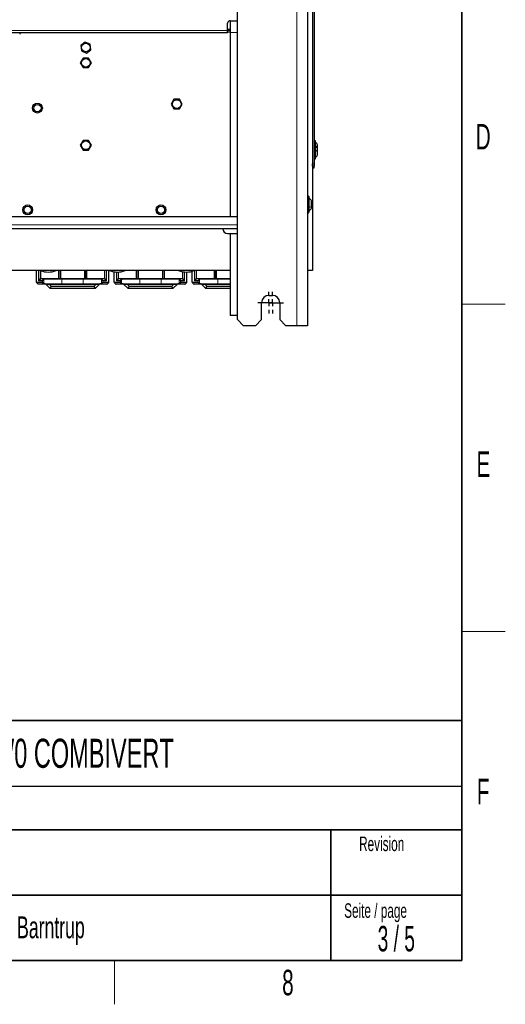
# Paper-space layout 'Blatt3' of a CAD drawing. Header units: millimetres. Extents: x 5 to 418, y 2 to 292.
# Tile 78 of 89: x 347 to 414, y 6 to 141. Entities that reach past the tile are written whole.
import ezdxf

# ---------------------------------------------------------------- set-up
doc = ezdxf.new("R2010")
doc.units = ezdxf.units.MM
doc.layers.add('SLD-0', color=7, linetype='Continuous')
doc.styles.add('SLDTEXTSTYLE0', font='TXT', dxfattribs={"width": 0.605})
doc.styles.add('SLDTEXTSTYLE1', font='TXT', dxfattribs={"width": 0.563})

# ---------------------------------------------------------------- blocks, each defined once
blk = doc.blocks.new('SW_CENTERMARKSYMBOL_19')
at = {"layer": 'SLD-0', "color": 0}
for p, q in [((0, 1), (0, 1.5)), ((-1, 0), (-1.5, 0)), ((0, 0), (-0.5, 0)), ((0, 0), (0, 0.5)), ((0, 0), (0, -0.5)), ((0, 0), (0.5, 0)), ((1, 0), (1.5, 0)), ((0, -1), (0, -1.5))]:
    blk.add_line(p, q, dxfattribs=at)
blk = doc.blocks.new('SW_CENTERMARKSYMBOL_20')
at = {"layer": 'SLD-0', "color": 0}
for p, q in [((0, 1), (0, 1.5)), ((-1, 0), (-1.5, 0)), ((0, 0), (-0.5, 0)), ((0, 0), (0, 0.5)), ((0, 0), (0, -0.5)), ((0, 0), (0.5, 0)), ((1, 0), (1.5, 0)), ((0, -1), (0, -1.5))]:
    blk.add_line(p, q, dxfattribs=at)

psp = doc.layouts.new('Blatt3')

# ---------------------------------------------------------------- linework, layer by layer
at = {"color": 7, "linetype": 'Continuous', "lineweight": 25}
for p, q in [((377.1489, 100.1063), (377.1489, 260.1063)), ((386.8156, 260.9397), (386.8156, 99.273)), ((387.4822, 158.4397), (387.4822, 121.523)), ((387.7322, 158.4397), (387.7322, 121.523)), ((375.8156, 139.8563), (375.8156, 140.8563)), ((376.1489, 141.1897), (376.1489, 141.0041)), ((376.1489, 141.1897), (377.1489, 141.1897)), ((376.1489, 141.0041), (376.1489, 139.579)), ((375.8156, 139.523), (344.1489, 139.523)), ((375.8156, 139.8897), (376.1489, 139.8897)), ((375.8156, 139.523), (375.8156, 139.8563)), ((375.8156, 139.6897), (376.1489, 139.6897)), ((376.1489, 139.579), (376.1489, 114.273)), ((356.2166, 138.26), (355.6134, 137.7975)), ((356.9188, 137.9689), (356.2166, 138.26)), ((355.6134, 137.7975), (355.7123, 137.0438)), ((355.7123, 137.0438), (356.4145, 136.7526)), ((356.4145, 136.7526), (357.0178, 137.2151)), ((357.0178, 137.2151), (356.9188, 137.9689)), ((355.9355, 136.0647), (355.5554, 135.4063)), ((355.5554, 135.4063), (355.9355, 134.748)), ((356.6957, 136.0647), (355.9355, 136.0647)), ((357.0758, 135.4063), (356.6957, 136.0647)), ((356.6957, 134.748), (357.0758, 135.4063)), ((355.9355, 134.748), (356.6957, 134.748)), ((368.4355, 130.398), (368.0554, 129.7397)), ((369.1957, 130.398), (368.4355, 130.398)), ((369.5758, 129.7397), (369.1957, 130.398)), ((368.0554, 129.7397), (368.4355, 129.0813)), ((368.4355, 129.0813), (369.1957, 129.0813)), ((369.1957, 129.0813), (369.5758, 129.7397)), ((355.9355, 124.7313), (355.5554, 124.073)), ((356.6957, 124.7313), (355.9355, 124.7313)), ((357.0758, 124.073), (356.6957, 124.7313)), ((387.8989, 124.073), (387.8989, 124.6397)), ((355.5554, 124.073), (355.9355, 123.4147)), ((355.9355, 123.4147), (356.6957, 123.4147)), ((356.6957, 123.4147), (357.0758, 124.073)), ((387.8989, 122.273), (387.8989, 124.073)), ((388.1906, 123.8665), (388.1906, 124.1522)), ((388.1906, 123.5847), (388.1906, 123.8665)), ((388.1906, 123.2998), (388.1906, 123.5855)), ((388.1906, 122.7605), (388.1906, 123.2998)), ((387.4822, 121.523), (387.7322, 121.523)), ((387.4822, 121.1897), (387.4822, 121.523)), ((387.7322, 121.1897), (387.4822, 121.1897)), ((387.4822, 121.1897), (387.4822, 106.8563)), ((387.4822, 121.1397), (387.6489, 121.1397)), ((387.6489, 120.9397), (387.4822, 120.9397)), ((387.6489, 121.1397), (387.6489, 120.9397)), ((387.7322, 121.523), (387.7322, 121.1897)), ((387.0156, 115.423), (387.0156, 116.973)), ((387.3656, 115.683), (387.3656, 116.453)), ((387.0156, 114.9063), (387.0156, 115.423)), ((387.3656, 115.4263), (387.3656, 115.683)), ((315.4822, 114.273), (377.1489, 114.273)), ((377.1489, 112.6063), (315.4822, 112.6063)), ((375.7989, 111.9563), (377.1489, 111.9563)), ((376.1489, 111.9563), (376.1489, 100.6897)), ((376.1489, 106.8563), (343.8156, 106.8563)), ((349.5178, 105.2478), (349.5178, 106.8563)), ((359.4745, 105.2478), (359.4745, 106.8563)), ((360.2258, 105.2478), (360.2258, 106.6793)), ((370.1826, 105.2478), (370.1826, 106.6482)), ((370.9372, 105.2478), (370.9372, 106.7582)), ((387.4822, 106.8563), (386.8156, 106.8563)), ((349.7456, 104.9872), (349.5183, 105.2145)), ((350.7996, 104.9867), (349.7789, 104.9867)), ((350.8006, 104.9891), (350.7996, 104.9867)), ((351.4104, 104.3759), (350.7996, 104.9867)), ((350.8006, 104.9891), (351.2734, 104.9925)), ((351.4114, 104.3783), (350.8006, 104.9891)), ((351.2734, 104.9925), (357.7188, 104.9925)), ((351.2734, 104.9925), (351.5509, 104.715)), ((351.4114, 104.3783), (351.4104, 104.3759)), ((357.5819, 104.3759), (351.4104, 104.3759)), ((351.4114, 104.3783), (351.5509, 104.715)), ((357.5809, 104.3783), (351.4114, 104.3783)), ((351.5509, 104.715), (357.4414, 104.715)), ((357.4414, 104.715), (357.7188, 104.9925)), ((357.5809, 104.3783), (357.4414, 104.715)), ((358.1917, 104.9891), (357.5809, 104.3783)), ((357.5809, 104.3783), (357.5819, 104.3759)), ((358.1927, 104.9867), (357.5819, 104.3759)), ((357.7188, 104.9925), (358.1917, 104.9891)), ((358.1917, 104.9891), (358.1927, 104.9867)), ((359.2134, 104.9867), (358.1927, 104.9867)), ((359.4739, 105.2145), (359.2467, 104.9872)), ((360.4536, 104.9872), (360.2264, 105.2145)), ((361.5077, 104.9867), (360.4869, 104.9867)), ((361.5087, 104.9891), (361.5077, 104.9867)), ((362.1184, 104.3759), (361.5077, 104.9867)), ((361.5087, 104.9891), (361.9815, 104.9925)), ((362.1195, 104.3783), (361.5087, 104.9891)), ((361.9815, 104.9925), (368.4269, 104.9925)), ((361.9815, 104.9925), (362.2589, 104.715)), ((362.1195, 104.3783), (362.1184, 104.3759)), ((368.2899, 104.3759), (362.1184, 104.3759)), ((362.1195, 104.3783), (362.2589, 104.715)), ((368.2889, 104.3783), (362.1195, 104.3783)), ((362.2589, 104.715), (368.1495, 104.715)), ((368.1495, 104.715), (368.4269, 104.9925)), ((368.2889, 104.3783), (368.1495, 104.715)), ((368.8997, 104.9891), (368.2889, 104.3783)), ((368.2889, 104.3783), (368.2899, 104.3759)), ((368.9007, 104.9867), (368.2899, 104.3759)), ((368.4269, 104.9925), (368.8997, 104.9891)), ((368.8997, 104.9891), (368.9007, 104.9867)), ((369.9214, 104.9867), (368.9007, 104.9867)), ((370.182, 105.2145), (369.9548, 104.9872)), ((371.165, 104.9872), (370.9378, 105.2145)), ((372.219, 104.9867), (371.1983, 104.9867)), ((372.2201, 104.9891), (372.219, 104.9867)), ((372.8298, 104.3759), (372.219, 104.9867)), ((372.2201, 104.9891), (372.6929, 104.9925)), ((372.8308, 104.3783), (372.2201, 104.9891)), ((372.6929, 104.9925), (376.1489, 104.9925)), ((372.6929, 104.9925), (372.9703, 104.715)), ((372.8308, 104.3783), (372.8298, 104.3759)), ((376.1489, 104.3759), (372.8298, 104.3759)), ((372.8308, 104.3783), (372.9703, 104.715)), ((376.1489, 104.3783), (372.8308, 104.3783)), ((372.9703, 104.715), (376.1489, 104.715)), ((381.4822, 103.4397), (381.9822, 103.4397)), ((380.4822, 100.1063), (380.4822, 102.4397)), ((382.9822, 102.4397), (382.9822, 100.1063)), ((377.1489, 100.6897), (376.1489, 100.6897)), ((377.1489, 100.1063), (377.9822, 99.273)), ((379.6489, 99.273), (377.9822, 99.273)), ((379.6489, 99.273), (380.4822, 100.1063)), ((382.9822, 100.1063), (383.8156, 99.273)), ((385.3156, 99.273), (383.8156, 99.273)), ((386.8156, 99.273), (385.3156, 99.273))]:
    psp.add_line(p, q, dxfattribs=at)
at = {"color": 7, "linetype": 'Continuous', "lineweight": 18}
for p, q in [((385.3156, 99.273), (385.3156, 260.9397)), ((375.8156, 139.8563), (344.1489, 139.8563)), ((376.1489, 140.0563), (375.8156, 140.0563)), ((377.1489, 139.579), (376.1489, 139.579)), ((315.4822, 113.1397), (377.1489, 113.1397)), ((349.8242, 105.4597), (349.8242, 106.8563)), ((349.8575, 106.8563), (349.8575, 105.5264)), ((349.8575, 105.5264), (350.0789, 105.7478)), ((350.1122, 105.7145), (349.8908, 105.493)), ((350.0789, 105.7478), (350.0789, 106.8545)), ((350.0789, 105.7478), (350.1122, 105.7478)), ((350.1122, 106.8414), (350.1122, 105.7478)), ((350.1122, 105.7145), (350.1122, 105.7478)), ((350.1122, 105.7478), (352.5467, 105.7478)), ((352.5467, 105.7145), (350.1122, 105.7145)), ((350.3242, 105.493), (350.4974, 105.6663)), ((350.5308, 105.633), (350.3575, 105.4597)), ((350.5308, 105.0745), (350.5308, 105.633)), ((352.5467, 105.7478), (352.5467, 106.8563)), ((352.5467, 105.7145), (352.5467, 105.7478)), ((352.5467, 105.7478), (352.58, 105.7478)), ((352.5499, 105.7112), (352.5467, 105.7145)), ((352.58, 106.8563), (352.58, 105.7478)), ((352.58, 105.7478), (352.5833, 105.7446)), ((352.5833, 105.7446), (352.5833, 106.8563)), ((352.6166, 106.8563), (352.6166, 105.7434)), ((352.6166, 105.7434), (352.6166, 105.7101)), ((352.6166, 105.7434), (352.7924, 105.7434)), ((352.7924, 105.7101), (352.6166, 105.7101)), ((352.7924, 105.7434), (352.7924, 106.8563)), ((352.7924, 105.7434), (352.7924, 105.7101)), ((352.8257, 106.8563), (352.8257, 105.7446)), ((352.8257, 105.7446), (352.8289, 105.7478)), ((352.8289, 105.7478), (352.8289, 106.8563)), ((352.8289, 105.7478), (352.8622, 105.7478)), ((352.8622, 105.7145), (352.859, 105.7112)), ((352.8622, 106.8563), (352.8622, 105.7478)), ((352.8622, 105.7145), (352.8622, 105.7478)), ((352.8622, 105.7478), (356.13, 105.7478)), ((356.13, 105.7145), (352.8622, 105.7145)), ((353.0304, 105.7098), (355.9619, 105.7098)), ((353.0304, 105.7098), (353.0304, 105.6764)), ((353.0304, 105.6764), (353.0304, 105.031)), ((355.9619, 105.6764), (353.0304, 105.6764)), ((355.9619, 105.7098), (355.9619, 105.6764)), ((355.9619, 105.031), (355.9619, 105.6764)), ((356.13, 105.7478), (356.13, 106.8563)), ((356.13, 105.7145), (356.13, 105.7478)), ((356.13, 105.7478), (356.1634, 105.7478)), ((356.1333, 105.7112), (356.13, 105.7145)), ((356.1634, 106.8563), (356.1634, 105.7478)), ((356.1634, 105.7478), (356.1666, 105.7446)), ((356.1666, 105.7446), (356.1666, 106.8563)), ((356.1999, 106.8563), (356.1999, 105.7434)), ((356.1999, 105.7434), (356.1999, 105.7101)), ((356.1999, 105.7434), (356.3757, 105.7434)), ((356.3757, 105.7101), (356.1999, 105.7101)), ((356.3757, 105.7434), (356.3757, 106.8563)), ((356.3757, 105.7434), (356.3757, 105.7101)), ((356.409, 106.8563), (356.409, 105.7446)), ((356.409, 105.7446), (356.4122, 105.7478)), ((356.4122, 105.7478), (356.4122, 106.8563)), ((356.4122, 105.7478), (356.4456, 105.7478)), ((356.4456, 105.7145), (356.4423, 105.7112)), ((356.4456, 106.8563), (356.4456, 105.7478)), ((356.4456, 105.7478), (356.4456, 105.7145)), ((356.4456, 105.7478), (358.88, 105.7478)), ((358.88, 105.7145), (356.4456, 105.7145)), ((358.6348, 105.4597), (358.4615, 105.633)), ((358.4615, 105.633), (358.4615, 105.0745)), ((358.4948, 105.6663), (358.6681, 105.493)), ((358.88, 105.7478), (358.88, 106.8563)), ((358.88, 105.7478), (358.88, 105.7145)), ((358.88, 105.7478), (358.9134, 105.7478)), ((359.1015, 105.493), (358.88, 105.7145)), ((358.9134, 106.8563), (358.9134, 105.7478)), ((358.9134, 105.7478), (359.1348, 105.5264)), ((359.1348, 105.5264), (359.1348, 106.8563)), ((359.1681, 106.8563), (359.1681, 105.4597)), ((360.5322, 105.4597), (360.5322, 106.6504)), ((360.5655, 106.6492), (360.5655, 105.5264)), ((360.5655, 105.5264), (360.787, 105.7478)), ((360.8203, 105.7145), (360.5989, 105.493)), ((360.787, 105.7478), (360.787, 106.6513)), ((360.787, 105.7478), (360.8203, 105.7478)), ((360.8203, 106.6531), (360.8203, 105.7478)), ((360.8203, 105.7145), (360.8203, 105.7478)), ((360.8203, 105.7478), (363.2548, 105.7478)), ((363.2548, 105.7145), (360.8203, 105.7145)), ((361.0322, 105.493), (361.2055, 105.6663)), ((361.2388, 105.633), (361.0655, 105.4597)), ((361.2388, 105.0745), (361.2388, 105.633)), ((363.2548, 105.7478), (363.2548, 106.8563)), ((363.2548, 105.7145), (363.2548, 105.7478)), ((363.2548, 105.7478), (363.2881, 105.7478)), ((363.258, 105.7112), (363.2548, 105.7145)), ((363.2881, 106.8563), (363.2881, 105.7478)), ((363.2881, 105.7478), (363.2913, 105.7446)), ((363.2913, 105.7446), (363.2913, 106.8563)), ((363.3246, 106.8563), (363.3246, 105.7434)), ((363.3246, 105.7434), (363.3246, 105.7101)), ((363.3246, 105.7434), (363.5004, 105.7434)), ((363.5004, 105.7101), (363.3246, 105.7101)), ((363.5004, 105.7434), (363.5004, 106.8563)), ((363.5004, 105.7434), (363.5004, 105.7101)), ((363.5337, 106.8563), (363.5337, 105.7446)), ((363.5337, 105.7446), (363.537, 105.7478)), ((363.537, 105.7478), (363.537, 106.8563)), ((363.537, 105.7478), (363.5703, 105.7478)), ((363.5703, 105.7145), (363.5671, 105.7112)), ((363.5703, 106.8563), (363.5703, 105.7478)), ((363.5703, 105.7145), (363.5703, 105.7478)), ((363.5703, 105.7478), (366.8381, 105.7478)), ((366.8381, 105.7145), (363.5703, 105.7145)), ((363.7384, 105.7098), (366.6699, 105.7098)), ((363.7384, 105.7098), (363.7384, 105.6764)), ((363.7384, 105.6764), (363.7384, 105.031)), ((366.6699, 105.6764), (363.7384, 105.6764)), ((366.6699, 105.7098), (366.6699, 105.6764)), ((366.6699, 105.031), (366.6699, 105.6764)), ((366.8381, 105.7478), (366.8381, 106.8563)), ((366.8381, 105.7145), (366.8381, 105.7478)), ((366.8381, 105.7478), (366.8714, 105.7478)), ((366.8413, 105.7112), (366.8381, 105.7145)), ((366.8714, 106.8563), (366.8714, 105.7478)), ((366.8714, 105.7478), (366.8746, 105.7446)), ((366.8746, 105.7446), (366.8746, 106.8563)), ((366.908, 106.8563), (366.908, 105.7434)), ((366.908, 105.7434), (366.908, 105.7101)), ((366.908, 105.7434), (367.0837, 105.7434)), ((367.0837, 105.7101), (366.908, 105.7101)), ((367.0837, 105.7434), (367.0837, 106.8563)), ((367.0837, 105.7434), (367.0837, 105.7101)), ((367.1171, 106.8563), (367.1171, 105.7446)), ((367.1171, 105.7446), (367.1203, 105.7478)), ((367.1203, 105.7478), (367.1203, 106.8563)), ((367.1203, 105.7478), (367.1536, 105.7478)), ((367.1536, 105.7145), (367.1504, 105.7112)), ((367.1536, 106.8563), (367.1536, 105.7478)), ((367.1536, 105.7478), (369.5881, 105.7478)), ((367.1536, 105.7478), (367.1536, 105.7145)), ((369.5881, 105.7145), (367.1536, 105.7145)), ((369.3428, 105.4597), (369.1696, 105.633)), ((369.1696, 105.633), (369.1696, 105.0745)), ((369.2029, 105.6663), (369.3762, 105.493)), ((369.5881, 105.7478), (369.5881, 106.7032)), ((369.5881, 105.7478), (369.5881, 105.7145)), ((369.5881, 105.7478), (369.6214, 105.7478)), ((369.8095, 105.493), (369.5881, 105.7145)), ((369.6214, 106.6968), (369.6214, 105.7478)), ((369.6214, 105.7478), (369.8428, 105.5264)), ((369.8428, 105.5264), (369.8428, 106.6643)), ((369.8762, 106.661), (369.8762, 105.4597)), ((371.2436, 105.4597), (371.2436, 106.8563)), ((371.2769, 106.8563), (371.2769, 105.5264)), ((371.2769, 105.5264), (371.4983, 105.7478)), ((371.5317, 105.7145), (371.3103, 105.493)), ((371.4983, 105.7478), (371.4983, 106.8563)), ((371.4983, 105.7478), (371.5317, 105.7478)), ((371.5317, 106.8563), (371.5317, 105.7478)), ((371.5317, 105.7145), (371.5317, 105.7478)), ((371.5317, 105.7478), (373.9662, 105.7478)), ((373.9662, 105.7145), (371.5317, 105.7145)), ((371.7436, 105.493), (371.9169, 105.6663)), ((371.9502, 105.633), (371.7769, 105.4597)), ((371.9502, 105.0745), (371.9502, 105.633)), ((373.9662, 105.7478), (373.9662, 106.8563)), ((373.9662, 105.7145), (373.9662, 105.7478)), ((373.9662, 105.7478), (373.9995, 105.7478)), ((373.9694, 105.7112), (373.9662, 105.7145)), ((373.9995, 106.8563), (373.9995, 105.7478)), ((373.9995, 105.7478), (374.0027, 105.7446)), ((374.0027, 105.7446), (374.0027, 106.8563)), ((374.036, 106.8563), (374.036, 105.7434)), ((374.036, 105.7434), (374.036, 105.7101)), ((374.036, 105.7434), (374.2118, 105.7434)), ((374.2118, 105.7101), (374.036, 105.7101)), ((374.2118, 105.7434), (374.2118, 106.8563)), ((374.2118, 105.7434), (374.2118, 105.7101)), ((374.2451, 106.8563), (374.2451, 105.7446)), ((374.2451, 105.7446), (374.2483, 105.7478)), ((374.2483, 105.7478), (374.2483, 106.8563)), ((374.2483, 105.7478), (374.2817, 105.7478)), ((374.2817, 105.7145), (374.2784, 105.7112)), ((374.2817, 106.8563), (374.2817, 105.7478)), ((374.2817, 105.7145), (374.2817, 105.7478)), ((374.2817, 105.7478), (376.1489, 105.7478)), ((376.1489, 105.7145), (374.2817, 105.7145)), ((374.4498, 105.7098), (376.1489, 105.7098)), ((374.4498, 105.7098), (374.4498, 105.6764)), ((374.4498, 105.6764), (374.4498, 105.031)), ((376.1489, 105.6764), (374.4498, 105.6764)), ((349.5178, 105.2478), (350.3242, 105.2478)), ((350.3242, 105.2145), (349.5183, 105.2145)), ((349.8242, 105.4597), (349.8575, 105.5264)), ((349.8908, 105.493), (349.8242, 105.4597)), ((350.3242, 105.4597), (349.8242, 105.4597)), ((349.8908, 105.493), (350.3242, 105.493)), ((350.3242, 105.493), (350.3242, 105.4597)), ((350.3242, 105.2478), (350.3242, 105.4597)), ((350.3242, 105.4597), (350.3575, 105.4597)), ((350.3242, 105.2478), (350.3242, 105.2145)), ((350.3242, 105.2478), (350.3575, 105.2478)), ((350.4974, 105.0412), (350.3242, 105.2145)), ((350.3575, 105.4597), (350.3575, 105.2478)), ((350.3575, 105.2478), (350.5308, 105.0745)), ((353.0304, 105.031), (353.0304, 104.9977)), ((353.0304, 105.031), (355.9619, 105.031)), ((355.9619, 104.9977), (353.0304, 104.9977)), ((355.9619, 105.031), (355.9619, 104.9977)), ((358.4615, 105.0745), (358.6348, 105.2478)), ((358.6681, 105.2145), (358.4948, 105.0412)), ((358.6348, 105.2478), (358.6348, 105.4597)), ((358.6348, 105.4597), (358.6681, 105.4597)), ((358.6348, 105.2478), (358.6681, 105.2478)), ((358.6681, 105.4597), (358.6681, 105.493)), ((358.6681, 105.493), (359.1015, 105.493)), ((358.6681, 105.4597), (358.6681, 105.2478)), ((359.1681, 105.4597), (358.6681, 105.4597)), ((358.6681, 105.2478), (359.4745, 105.2478)), ((358.6681, 105.2145), (358.6681, 105.2478)), ((359.4739, 105.2145), (358.6681, 105.2145)), ((359.1681, 105.4597), (359.1015, 105.493)), ((359.1348, 105.5264), (359.1681, 105.4597)), ((360.2258, 105.2478), (361.0322, 105.2478)), ((361.0322, 105.2145), (360.2264, 105.2145)), ((360.5322, 105.4597), (360.5655, 105.5264)), ((360.5989, 105.493), (360.5322, 105.4597)), ((361.0322, 105.4597), (360.5322, 105.4597)), ((360.5989, 105.493), (361.0322, 105.493)), ((361.0322, 105.493), (361.0322, 105.4597)), ((361.0322, 105.2478), (361.0322, 105.4597)), ((361.0322, 105.4597), (361.0655, 105.4597)), ((361.0322, 105.2478), (361.0322, 105.2145)), ((361.0322, 105.2478), (361.0655, 105.2478)), ((361.2055, 105.0412), (361.0322, 105.2145)), ((361.0655, 105.4597), (361.0655, 105.2478)), ((361.0655, 105.2478), (361.2388, 105.0745)), ((363.7384, 105.031), (363.7384, 104.9977)), ((363.7384, 105.031), (366.6699, 105.031)), ((366.6699, 104.9977), (363.7384, 104.9977)), ((366.6699, 105.031), (366.6699, 104.9977)), ((369.1696, 105.0745), (369.3428, 105.2478)), ((369.3762, 105.2145), (369.2029, 105.0412)), ((369.3428, 105.4597), (369.3762, 105.4597)), ((369.3428, 105.2478), (369.3428, 105.4597)), ((369.3428, 105.2478), (369.3762, 105.2478)), ((369.3762, 105.4597), (369.3762, 105.493)), ((369.3762, 105.493), (369.8095, 105.493)), ((369.3762, 105.4597), (369.3762, 105.2478)), ((369.8762, 105.4597), (369.3762, 105.4597)), ((369.3762, 105.2478), (370.1826, 105.2478)), ((369.3762, 105.2145), (369.3762, 105.2478)), ((370.182, 105.2145), (369.3762, 105.2145)), ((369.8762, 105.4597), (369.8095, 105.493)), ((369.8428, 105.5264), (369.8762, 105.4597)), ((370.9372, 105.2478), (371.7436, 105.2478)), ((371.7436, 105.2145), (370.9378, 105.2145)), ((371.2436, 105.4597), (371.2769, 105.5264)), ((371.3103, 105.493), (371.2436, 105.4597)), ((371.7436, 105.4597), (371.2436, 105.4597)), ((371.3103, 105.493), (371.7436, 105.493)), ((371.7436, 105.493), (371.7436, 105.4597)), ((371.7436, 105.2478), (371.7436, 105.4597)), ((371.7436, 105.4597), (371.7769, 105.4597)), ((371.7436, 105.2478), (371.7436, 105.2145)), ((371.7436, 105.2478), (371.7769, 105.2478)), ((371.9169, 105.0412), (371.7436, 105.2145)), ((371.7769, 105.4597), (371.7769, 105.2478)), ((371.7769, 105.2478), (371.9502, 105.0745)), ((374.4498, 105.031), (374.4498, 104.9977)), ((374.4498, 105.031), (376.1489, 105.031)), ((376.1489, 104.9977), (374.4498, 104.9977))]:
    psp.add_line(p, q, dxfattribs=at)
at = {"color": 7, "linetype": 'Continuous', "lineweight": 18, "flags": 128}
for points in [[(351.3599, 106.8563), (351.0962, 106.8485), (350.9379, 106.8563)], [(360.8599, 106.8563), (360.5962, 106.8485), (360.4379, 106.8563)], [(370.3599, 106.8563), (370.0962, 106.8485), (369.9379, 106.8563)]]:
    psp.add_lwpolyline(points, dxfattribs=at)
at = {"color": 7, "linetype": 'Continuous', "lineweight": 25}
for centre, radius in [((356.3156, 137.5063), 0.6), ((356.3156, 135.4063), 0.6), ((368.8156, 129.7397), 0.6), ((349.6489, 129.1897), 0.6833), ((349.6489, 129.1897), 0.5), ((356.3156, 124.073), 0.6), ((348.3156, 115.1897), 0.6833), ((348.3156, 115.1897), 0.5), ((366.6489, 115.1897), 0.6833), ((366.6489, 115.1897), 0.5)]:
    psp.add_circle(centre, radius, dxfattribs=at)
for centre, radius, start, end in [((376.1489, 140.8563), 0.3333, 90, 180), ((347.2156, 139.4397), 0.0833, 270, 90), ((387.8156, 124.6397), 0.0833, 0, 180), ((387.8156, 124.073), 0.0833, 0, 180), ((387.8156, 122.273), 0.0833, 180, 360), ((386.9156, 116.973), 0.1, 0, 180), ((386.5177, 115.877), 1.025, 34.188104, 60.939437), ((386.5177, 116.0023), 1.025, 299.060563, 325.811896), ((386.9156, 114.9063), 0.1, 180, 360), ((375.7989, 112.6063), 0.65, 180, 270), ((351.1489, 109.523), 2.875, 248.150077, 291.946041), ((360.6489, 109.523), 2.875, 248.053959, 291.946041), ((370.1489, 109.523), 2.875, 248.053959, 291.946041), ((381.4822, 102.4397), 1, 90, 180), ((381.9822, 102.4397), 1, 0, 90)]:
    psp.add_arc(centre, radius, start, end, dxfattribs=at)
at = {"color": 7, "linetype": 'Continuous', "lineweight": 18}
for centre, radius, start, end in [((376.4038, 140.9681), 0.2574, 120.590983, 171.958516), ((350.1122, 105.7478), 0.0333, 180.020437, 269.979563), ((350.4974, 105.633), 0.0333, 0.020437, 89.979563), ((352.5467, 105.7478), 0.0333, 270.020437, 359.979563), ((352.5499, 105.7446), 0.0333, 270.020437, 359.979563), ((352.859, 105.7446), 0.0333, 180.020437, 269.979563), ((352.8622, 105.7478), 0.0333, 180.020437, 269.979563), ((356.13, 105.7478), 0.0333, 270.020437, 359.979563), ((356.1333, 105.7446), 0.0333, 270.020437, 359.979563), ((356.4424, 105.7446), 0.0333, 180.020437, 269.979563), ((356.4456, 105.7478), 0.0333, 180.020437, 269.979563), ((358.4948, 105.633), 0.0333, 90.020437, 179.979563), ((358.88, 105.7478), 0.0333, 270.020437, 359.979563), ((360.8203, 105.7478), 0.0333, 180.020437, 269.979563), ((361.2055, 105.633), 0.0333, 0.020437, 89.979563), ((363.2548, 105.7478), 0.0333, 270.020437, 359.979563), ((363.258, 105.7446), 0.0333, 270.020437, 359.979563), ((363.5671, 105.7446), 0.0333, 180.020437, 269.979563), ((363.5703, 105.7478), 0.0333, 180.020437, 269.979563), ((366.8381, 105.7478), 0.0333, 270.020437, 359.979563), ((366.8413, 105.7446), 0.0333, 270.020437, 359.979563), ((367.1504, 105.7446), 0.0333, 180.020437, 269.979563), ((367.1536, 105.7478), 0.0333, 180.020437, 269.979563), ((369.2029, 105.633), 0.0333, 90.020437, 179.979563), ((369.5881, 105.7478), 0.0333, 270.020437, 359.979563), ((371.5317, 105.7478), 0.0333, 180.020437, 269.979563), ((371.9169, 105.633), 0.0333, 0.020437, 89.979563), ((373.9661, 105.7478), 0.0333, 270.020437, 359.979563), ((373.9694, 105.7446), 0.0333, 270.020437, 359.979563), ((374.2785, 105.7446), 0.0333, 180.020437, 269.979563), ((374.2817, 105.7478), 0.0333, 180.020437, 269.979563), ((349.8908, 105.5264), 0.0333, 180.020437, 269.979563), ((350.3242, 105.4597), 0.0333, 0.020437, 89.979563), ((350.3242, 105.2478), 0.0333, 270.020437, 359.979563), ((350.4974, 105.0745), 0.0333, 270.020437, 359.979563), ((358.4948, 105.0745), 0.0333, 180.020437, 269.979563), ((358.6681, 105.4597), 0.0333, 90.020437, 179.979563), ((358.6681, 105.2478), 0.0333, 180.020437, 269.979563), ((359.1014, 105.5264), 0.0333, 270.020437, 359.979563), ((360.5989, 105.5264), 0.0333, 180.020437, 269.979563), ((361.0322, 105.4597), 0.0333, 0.020437, 89.979563), ((361.0322, 105.2478), 0.0333, 270.020437, 359.979563), ((361.2055, 105.0745), 0.0333, 270.020437, 359.979563), ((369.2029, 105.0745), 0.0333, 180.020437, 269.979563), ((369.3762, 105.4597), 0.0333, 90.020437, 179.979563), ((369.3762, 105.2478), 0.0333, 180.020437, 269.979563), ((369.8095, 105.5264), 0.0333, 270.020437, 359.979563), ((371.3103, 105.5264), 0.0333, 180.020437, 269.979563), ((371.7436, 105.4597), 0.0333, 0.020437, 89.979563), ((371.7436, 105.2478), 0.0333, 270.020437, 359.979563), ((371.9169, 105.0745), 0.0333, 270.020437, 359.979563)]:
    psp.add_arc(centre, radius, start, end, dxfattribs=at)
for centre, major_axis, ratio, start_param, end_param in [((353.0304, 105.6656), (2.5333, 0), 0.01745506, 1.57079633, 3.12413936), ((353.0304, 105.6322), (2.5, 0), 0.0176878, 1.57079633, 3.12413936), ((352.6166, 105.7113), (0.0667, 0), 0.01745506, 3.15904595, 4.71238898), ((352.6166, 105.7446), (0.0333, 0), 0.03491013, 3.15904595, 4.71238898), ((352.7924, 105.7446), (0.0333, 0), 0.03491013, 4.71238898, 6.26573201), ((352.7924, 105.7113), (0.0667, 0), 0.01745506, 4.71238898, 6.26573201), ((355.9619, 105.6656), (2.5333, 0), 0.01745506, 0.01745329, 1.57079633), ((355.9619, 105.6322), (2.5, 0), 0.0176878, 0.01745329, 1.57079633), ((356.1999, 105.7113), (0.0667, 0), 0.01745506, 3.15904595, 4.71238898), ((356.1999, 105.7446), (0.0333, 0), 0.03491013, 3.15904595, 4.71238898), ((356.3757, 105.7446), (0.0333, 0), 0.03491013, 4.71238898, 6.26573201), ((356.3757, 105.7113), (0.0667, 0), 0.01745506, 4.71238898, 6.26573201), ((363.7384, 105.6656), (2.5333, 0), 0.01745506, 1.57079633, 3.12413936), ((363.7384, 105.6322), (2.5, 0), 0.0176878, 1.57079633, 3.12413936), ((363.3246, 105.7113), (0.0667, 0), 0.01745506, 3.15904595, 4.71238898), ((363.3246, 105.7446), (0.0333, 0), 0.03491013, 3.15904595, 4.71238898), ((363.5004, 105.7446), (0.0333, 0), 0.03491013, 4.71238898, 6.26573201), ((363.5004, 105.7113), (0.0667, 0), 0.01745506, 4.71238898, 6.26573201), ((366.6699, 105.6656), (2.5333, 0), 0.01745506, 0.01745329, 1.57079633), ((366.6699, 105.6322), (2.5, 0), 0.0176878, 0.01745329, 1.57079633), ((366.908, 105.7113), (0.0667, 0), 0.01745506, 3.15904595, 4.71238898), ((366.908, 105.7446), (0.0333, 0), 0.03491013, 3.15904595, 4.71238898), ((367.0837, 105.7446), (0.0333, 0), 0.03491013, 4.71238898, 6.26573201), ((367.0837, 105.7113), (0.0667, 0), 0.01745506, 4.71238898, 6.26573201), ((374.4498, 105.6656), (2.5333, 0), 0.01745506, 1.57079633, 3.12413936), ((374.4498, 105.6322), (2.5, 0), 0.0176878, 1.57079633, 3.12413936), ((374.036, 105.7113), (0.0667, 0), 0.01745506, 3.15904595, 4.71238898), ((374.036, 105.7446), (0.0333, 0), 0.03491013, 3.15904595, 4.71238898), ((374.2118, 105.7446), (0.0333, 0), 0.03491013, 4.71238898, 6.26573201), ((374.2118, 105.7113), (0.0667, 0), 0.01745506, 4.71238898, 6.26573201), ((353.0304, 105.0419), (2.5333, 0), 0.01745506, 3.15904595, 4.71238898), ((353.0304, 105.0753), (2.5, 0), 0.0176878, 3.15904595, 4.71238898), ((355.9619, 105.0753), (2.5, 0), 0.0176878, 4.71238898, 6.26573201), ((355.9619, 105.0419), (2.5333, 0), 0.01745506, 4.71238898, 6.26573201), ((363.7384, 105.0419), (2.5333, 0), 0.01745506, 3.15904595, 4.71238898), ((363.7384, 105.0753), (2.5, 0), 0.0176878, 3.15904595, 4.71238898), ((366.6699, 105.0753), (2.5, 0), 0.0176878, 4.71238898, 6.26573201), ((366.6699, 105.0419), (2.5333, 0), 0.01745506, 4.71238898, 6.26573201), ((374.4498, 105.0419), (2.5333, 0), 0.01745506, 3.15904595, 4.71238898), ((374.4498, 105.0753), (2.5, 0), 0.0176878, 3.15904595, 4.71238898)]:
    psp.add_ellipse(centre, major_axis=major_axis, ratio=ratio, start_param=start_param, end_param=end_param, dxfattribs=at)
at = {"color": 7, "linetype": 'Continuous', "lineweight": 25}
for centre, major_axis, start_param, end_param in [((349.5183, 105.2478), (0, 0.0333), 1.57079633, 3.12413936), ((349.7789, 104.9872), (0.0333, 0), 3.15904595, 4.71238898), ((359.2134, 104.9872), (0.0333, 0), 4.71238898, 6.26573201), ((359.4739, 105.2478), (0, 0.0333), 3.15904595, 4.71238898), ((360.2264, 105.2478), (0, 0.0333), 1.57079633, 3.12413936), ((360.4869, 104.9872), (0.0333, 0), 3.15904595, 4.71238898), ((369.9214, 104.9872), (0.0333, 0), 4.71238898, 6.26573201), ((370.182, 105.2478), (0, 0.0333), 3.15904595, 4.71238898), ((370.9378, 105.2478), (0, 0.0333), 1.57079633, 3.12413936), ((371.1983, 104.9872), (0.0333, 0), 3.15904595, 4.71238898)]:
    psp.add_ellipse(centre, major_axis=major_axis, ratio=0.01745506, start_param=start_param, end_param=end_param, dxfattribs=at)
for points, knots in [([(387.8704, 123.8775), (387.8743, 123.8767), (387.8821, 123.8749), (387.8913, 123.8626), (387.8974, 123.8435), (387.8996, 123.8188), (387.8975, 123.792), (387.8914, 123.7672), (387.8821, 123.7469), (387.8743, 123.7388), (387.8704, 123.7348)], [0, 0, 0, 0, 0.12522067, 0.24948138, 0.37432391, 0.49906134, 0.62389537, 0.74938732, 0.87444029, 1, 1, 1, 1]), ([(387.8704, 123.3109), (387.8743, 123.31), (387.8821, 123.3082), (387.8913, 123.296), (387.8974, 123.2769), (387.8996, 123.2521), (387.8975, 123.2253), (387.8914, 123.2006), (387.8821, 123.1802), (387.8743, 123.1722), (387.8704, 123.1681)], [0, 0, 0, 0, 0.12522067, 0.24948138, 0.37432391, 0.49906134, 0.62389537, 0.74938732, 0.87444029, 1, 1, 1, 1]), ([(388.1906, 124.1522), (388.1512, 124.214), (388.0723, 124.3377), (387.9567, 124.4279), (387.8989, 124.473)], [0, 0, 0, 0, 0.49999989, 1, 1, 1, 1]), ([(388.1906, 123.5855), (388.1512, 123.6473), (388.0723, 123.771), (387.9567, 123.8612), (387.8989, 123.9063)], [0, 0, 0, 0, 0.49999989, 1, 1, 1, 1]), ([(387.8989, 122.4397), (387.9567, 122.4848), (388.0723, 122.575), (388.1512, 122.6987), (388.1906, 122.7605)], [0, 0, 0, 0, 0.50000011, 1, 1, 1, 1])]:
    psp.add_open_spline(points, degree=3, knots=knots, dxfattribs=at)
at = {"color": 7, "linetype": 'Continuous', "lineweight": 18}
for points in [[(387.8989, 123.9651), (387.9567, 123.9512), (388.0723, 123.9235), (388.1512, 123.8855), (388.1906, 123.8665)], [(387.8989, 123.3984), (387.9567, 123.3845), (388.0723, 123.3568), (388.1512, 123.3188), (388.1906, 123.2998)], [(387.0156, 115.523), (387.0833, 115.5445), (387.2187, 115.5876), (387.3166, 115.6512), (387.3656, 115.683)]]:
    psp.add_open_spline(points, degree=3, dxfattribs=at)
at = {"layer": 'SLD-0', "lineweight": 35}
for p, q in [((408, 12), (408, 282.5)), ((318, 45), (408, 45)), ((408, 45), (408, 12)), ((408, 30), (318, 30)), ((390, 12), (390, 30)), ((318, 21), (390, 21)), ((390, 21), (408, 21)), ((26, 12), (408, 12)), ((408, 12), (318, 12))]:
    psp.add_line(p, q, dxfattribs=at)
at = {"layer": 'SLD-0', "lineweight": 18}
for p, q in [((408, 102.25), (414, 102.25)), ((408, 57.25), (414, 57.25)), ((360.25, 6), (360.25, 12))]:
    psp.add_line(p, q, dxfattribs=at)
at = {"layer": 'SLD-0'}
psp.add_line((318, 36), (408, 36), dxfattribs=at)

# ---------------------------------------------------------------- block references
at = {"layer": 'SLD-0', "color": 7}
for name, p in [('SW_CENTERMARKSYMBOL_20', (381.4822, 102.4397)), ('SW_CENTERMARKSYMBOL_19', (381.9822, 102.4397))]:
    psp.add_blockref(name, p, dxfattribs=at)

# ---------------------------------------------------------------- texts
at = {"layer": 'SLD-0'}
for s, insert, char_height, attachment_point, style in [('D', (410.9597, 127.0011), 3.5, 2, 'SLDTEXTSTYLE0'), ('E', (410.9816, 82.0011), 3.5, 2, 'SLDTEXTSTYLE0'), ('F6-9 TW0 COMBIVERT', (333.8827, 42.5045), 4, 1, 'SLDTEXTSTYLE0'), ('F', (410.9536, 37.0011), 3.5, 2, 'SLDTEXTSTYLE0'), ('Revision', (393.8965, 29.0591), 2, 1, 'SLDTEXTSTYLE0'), ('Seite / page', (391.8391, 19.8831), 2, 1, 'SLDTEXTSTYLE0'), ('D - 32683 Barntrup', (335.5202, 18.0787), 3, 1, 'SLDTEXTSTYLE0'), ('3 / 5', (399.0052, 16.7707), 3.5, 2, 'SLDTEXTSTYLE1'), ('8', (384.1027, 10.743), 3.5, 2, 'SLDTEXTSTYLE0')]:
    psp.add_mtext(s, dxfattribs=dict(at, insert=insert, char_height=char_height, attachment_point=attachment_point, style=style))

doc.saveas('drawing.dxf')
